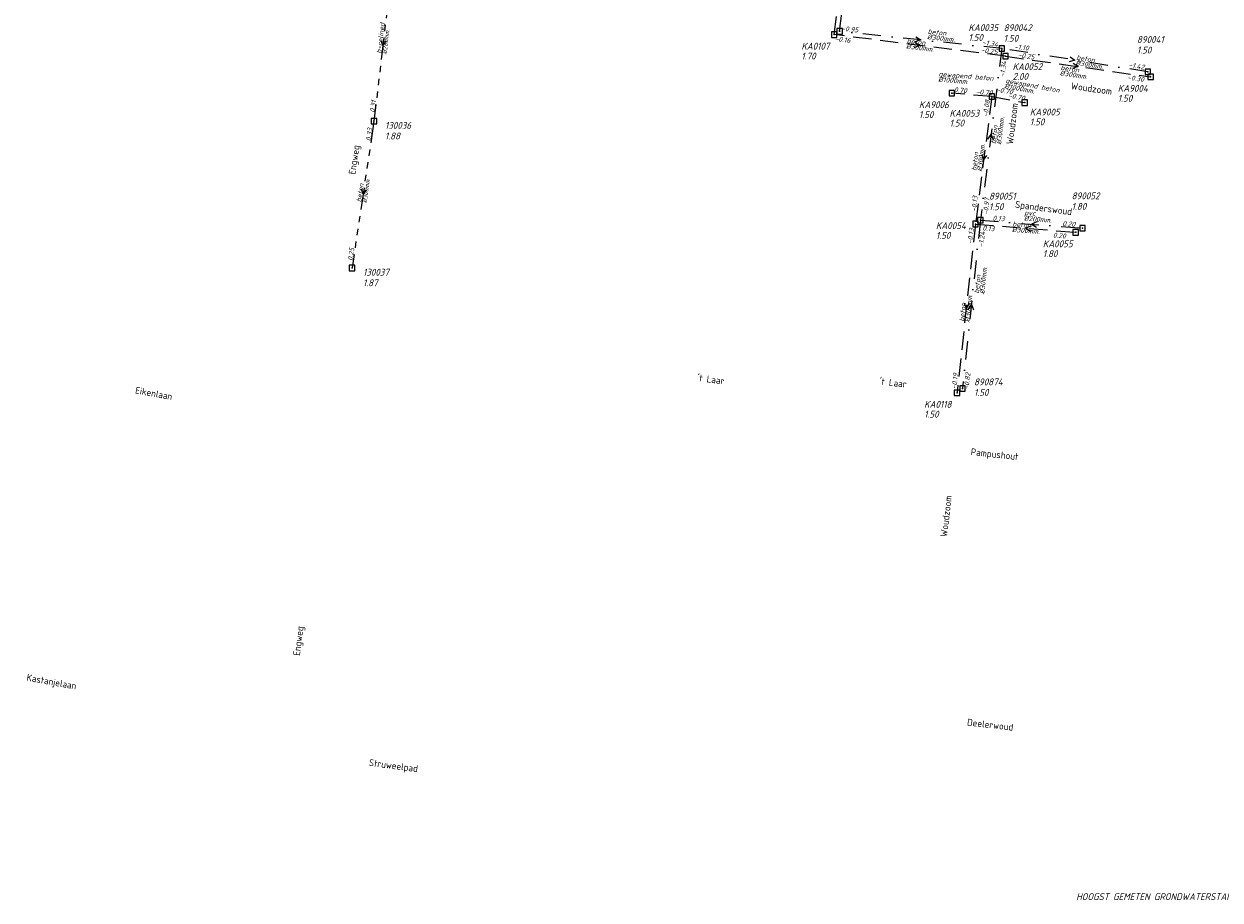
# Model space of a CAD drawing. Header units: metres. Extents: x 152202 to 157341, y 461610 to 468701.
# Tile 183 of 238: x 154620 to 154948, y 466656 to 466896. Entities that reach past the tile are written whole.
import ezdxf
from ezdxf.enums import TextEntityAlignment as Align

# ---------------------------------------------------------------- set-up
doc = ezdxf.new("R2010")
doc.units = ezdxf.units.M
doc.header["$PDMODE"] = 64
doc.header["$PDSIZE"] = 1.5
for name, pattern in [('RI-GWA', [18.45, 6, -1.8, 1.75, -1.8, 1.75, -1.8, 1.75, -1.8]), ('RI-HWA', [7.4, 5, -2.4]), ('RI-VWA', [11, 5, -3, 0, -3])]:
    doc.linetypes.add(name, pattern=pattern)
doc.layers.get('0').update_dxf_attribs({"linetype": 'CONTINUOUS'})
for name, color, linetype, lineweight in [('B-OI-RI-GWA-MATERIAAL-T18', 10, 'CONTINUOUS', 18), ('B-OI-RI-GWA-PUTDEKSELHOOGTE-T25', 10, 'CONTINUOUS', 25), ('B-OI-RI-GWA_BOB-T18', 10, 'CONTINUOUS', 18), ('B-OI-RI-GWA_DIAMETER-T18', 10, 'CONTINUOUS', 18), ('B-OI-RI-GWA_PUTNUMMER-T18', 10, 'CONTINUOUS', 18), ('B-OI-RI-GWA_RIOOLPUT-S', 10, 'CONTINUOUS', 25), ('B-OI-RI-GWA_TRANSPORTLEIDING-G', 10, 'RI-GWA', 18), ('B-OI-RI-HWA-BOB-T18', 150, 'CONTINUOUS', 18), ('B-OI-RI-HWA-MATERIAAL-T18', 150, 'CONTINUOUS', 18), ('B-OI-RI-HWA-PUTDEKSELHOOGTE-T25', 150, 'CONTINUOUS', 25), ('B-OI-RI-HWA-PUTNUMMER-T25', 150, 'CONTINUOUS', 25), ('B-OI-RI-HWA_DIAMETER-T18', 150, 'CONTINUOUS', 18), ('B-OI-RI-HWA_RIOOLPUT-S', 150, 'CONTINUOUS', 25), ('B-OI-RI-HWA_TRANSPORTLEIDING-G', 150, 'RI-HWA', 18), ('B-OI-RI-STROOMRICHTING-S', 252, 'CONTINUOUS', 25), ('B-OI-RI-VWA-BOB-T18', 34, 'CONTINUOUS', 18), ('B-OI-RI-VWA-DIAMETER-T18', 34, 'CONTINUOUS', 18), ('B-OI-RI-VWA-MATERIAAL-T18', 34, 'CONTINUOUS', 18), ('B-OI-RI-VWA_PUTDEKSELHOOGTE-T25', 34, 'CONTINUOUS', 25), ('B-OI-RI-VWA_PUTNUMMER-T25', 34, 'CONTINUOUS', 25), ('B-OI-RI-VWA_RIOOLPUT-S', 34, 'CONTINUOUS', 25), ('B-OI-RI-VWA_TRANSPORTLEIDING-G', 34, 'RI-VWA', 18), ('B-RO-OG-TOPOGRAFIE-T18', 2, 'CONTINUOUS', 18), ('N-OI-WH-T25', 2, 'CONTINUOUS', 25)]:
    doc.layers.add(name, color=color, linetype=linetype, lineweight=lineweight)
doc.styles.add('NLCS-ISO-M200-T18', font='NLCS-ISO.ttf', dxfattribs={"height": 360})
doc.styles.add('NLCS-ISO-M500-T18_CURSIEF', font='NLCS-ISO.ttf', dxfattribs={"oblique": 15, "height": 0.9})
doc.styles.add('NLCS-ISO-M750-T18_CURSIEF', font='NLCS-ISO.ttf', dxfattribs={"oblique": 15, "height": 1.35})
doc.styles.add('NLCS-ISO-M750-T25_CURSIEF', font='NLCS-ISO.ttf', dxfattribs={"oblique": 15, "height": 1.875})

# ---------------------------------------------------------------- blocks, each defined once
blk = doc.blocks.new('ACMAP_ANN_TEMPLATE_hwa-diam')
at = {"style": 'NLCS-ISO-M750-T18_CURSIEF', "oblique": 15}
blk.add_attdef('hwa-diam', (-3.7, -1.3), '', height=1.35, dxfattribs=at)
blk = doc.blocks.new('ACMAP_ANN_TEMPLATE_hwa-materiaal')
at = {"style": 'NLCS-ISO-M750-T18_CURSIEF', "oblique": 15}
blk.add_attdef('hwa-mat', (-3.7, 0.2), '', height=1.35, dxfattribs=at)
blk = doc.blocks.new('ACMAP_ANN_TEMPLATE_hwa-nap-l')
at = {"style": 'NLCS-ISO-M750-T18_CURSIEF', "oblique": 15}
blk.add_attdef('hwa-nap-l', (3.3, 0.2), '', height=1.35, dxfattribs=at)
blk = doc.blocks.new('ACMAP_ANN_TEMPLATE_hwa-nap-r')
at = {"style": 'NLCS-ISO-M750-T18_CURSIEF', "oblique": 15}
blk.add_attdef('hwa-nap-r', (-5.6, 0.2), '', height=1.35, dxfattribs=at)
blk = doc.blocks.new('ACMAP_ANN_TEMPLATE_vwa-diam')
at = {"style": 'NLCS-ISO-M750-T18_CURSIEF', "oblique": 15}
blk.add_attdef('vwa-diam', (0.3, -1.3), '', height=1.35, dxfattribs=at)
blk = doc.blocks.new('ACMAP_ANN_TEMPLATE_vwa-materiaal')
at = {"style": 'NLCS-ISO-M750-T18_CURSIEF', "oblique": 15}
blk.add_attdef('vwa-mat', (0.3, 0.2), '', height=1.35, dxfattribs=at)
blk = doc.blocks.new('ACMAP_ANN_TEMPLATE_vwa-nap-l')
at = {"style": 'NLCS-ISO-M750-T18_CURSIEF', "oblique": 15}
blk.add_attdef('vwa-nap-l', (3.3, 0.2), '', height=1.35, dxfattribs=at)
blk = doc.blocks.new('ACMAP_ANN_TEMPLATE_vwa-nap-r')
at = {"style": 'NLCS-ISO-M750-T18_CURSIEF', "oblique": 15}
blk.add_attdef('vwa-nap-r', (-5.6, 0.2), '', height=1.35, dxfattribs=at)
blk = doc.blocks.new('ACMAP_ANN_TEMPLATE_gwa-diam')
at = {"style": 'NLCS-ISO-M500-T18_CURSIEF', "oblique": 15}
blk.add_attdef('gwa-diam', (-2.2, -1.3), '', height=1.2, dxfattribs=at)
blk = doc.blocks.new('ACMAP_ANN_TEMPLATE_gwa-materiaal')
at = {"style": 'NLCS-ISO-M750-T18_CURSIEF', "oblique": 15}
blk.add_attdef('gwa-mat', (-2.2, 0.2), '', height=1.35, dxfattribs=at)
blk = doc.blocks.new('ACMAP_ANN_TEMPLATE_gwa-nap-l')
at = {"style": 'NLCS-ISO-M750-T18_CURSIEF', "oblique": 15}
blk.add_attdef('gwa-nap-l', (2.3, 0.2), '', height=1.35, dxfattribs=at)
blk = doc.blocks.new('ACMAP_ANN_TEMPLATE_gwa-nap-r')
at = {"style": 'NLCS-ISO-M750-T18_CURSIEF', "oblique": 15}
blk.add_attdef('gwa-nap-r', (-5.6, 0.2), '', height=1.35, dxfattribs=at)
blk = doc.blocks.new('ACMAP_ANN_TEMPLATE_hwa-puth')
at = {"color": 0, "linetype": 'ByBlock', "style": 'NLCS-ISO-M750-T25_CURSIEF', "oblique": 15}
blk.add_attdef('hwa-puth', (-9, -6.8), '', height=1.88, dxfattribs=at)
blk = doc.blocks.new('ACMAP_ANN_TEMPLATE_hwa-putnr')
at = {"color": 0, "linetype": 'ByBlock', "style": 'NLCS-ISO-M750-T25_CURSIEF', "oblique": 15}
blk.add_attdef('hwa-putnr', (-9, -4.1), '', height=1.88, dxfattribs=at)
blk = doc.blocks.new('ACMAP_ANN_TEMPLATE_gwa-puth')
at = {"style": 'NLCS-ISO-M750-T25_CURSIEF', "oblique": 15}
blk.add_attdef('gwa-puth', (3, -5), '', height=1.88, dxfattribs=at)
blk = doc.blocks.new('ACMAP_ANN_TEMPLATE_gwa-putnr')
at = {"style": 'NLCS-ISO-M750-T25_CURSIEF', "oblique": 15}
blk.add_attdef('gwa-putnr', (3, -2.1), '', height=1.88, dxfattribs=at)
blk = doc.blocks.new('ACMAP_ANN_TEMPLATE_vwa-puth')
at = {"style": 'NLCS-ISO-M750-T25_CURSIEF', "oblique": 15}
blk.add_attdef('vwa-puth', (-3, 5), '', height=1.88, dxfattribs=at)
blk = doc.blocks.new('ACMAP_ANN_TEMPLATE_vwa-putnr')
at = {"style": 'NLCS-ISO-M750-T25_CURSIEF', "oblique": 15}
blk.add_attdef('vaw-putnr', (-3, 7.9), '', height=1.88, dxfattribs=at)

msp = doc.modelspace()

# ---------------------------------------------------------------- linework, layer by layer
at = {"layer": 'B-OI-RI-GWA_RIOOLPUT-S', "transparency": 33554623}
for p in [(154716.17, 466868.9), (154710.16, 466828.71)]:
    msp.add_point(p, dxfattribs=at)
at = {"layer": 'B-OI-RI-GWA_TRANSPORTLEIDING-G', "transparency": 33554623}
for p, q in [((154721.01, 466910.11), (154716.17, 466868.9)), ((154716.17, 466868.9), (154710.16, 466828.71))]:
    msp.add_line(p, q, dxfattribs=at)
at = {"layer": 'B-OI-RI-HWA_RIOOLPUT-S', "transparency": 33554623}
for p in [(154842.19, 466892.59), (154889.08, 466886.68), (154928.82, 466881.03), (154874.37, 466876.56), (154885.34, 466875.64), (154894.33, 466873.98), (154880.85, 466840.73), (154908.3, 466838.48), (154875.81, 466794.54)]:
    msp.add_point(p, dxfattribs=at)
at = {"layer": 'B-OI-RI-HWA_TRANSPORTLEIDING-G', "transparency": 33554623}
for p, q in [((154842.19, 466892.59), (154849.87, 466951.12)), ((154889.08, 466886.68), (154842.19, 466892.59)), ((154889.08, 466886.68), (154928.82, 466881.03)), ((154885.34, 466875.64), (154874.37, 466876.56)), ((154885.34, 466875.64), (154880.85, 466840.73)), ((154885.34, 466875.64), (154894.33, 466873.98)), ((154880.85, 466840.73), (154875.81, 466794.54)), ((154880.85, 466840.73), (154908.3, 466838.48))]:
    msp.add_line(p, q, dxfattribs=at)
at = {"layer": 'B-OI-RI-STROOMRICHTING-S', "transparency": 33554623}
for points in [[(154718.04, 466891.02), (154718.59, 466889.51), (154719.47, 466890.85)], [(154864.3, 466890.53), (154865.64, 466889.64), (154864.12, 466889.1)], [(154864.52, 466892.02), (154865.88, 466891.15), (154864.37, 466890.59)], [(154906.77, 466886.55), (154908.08, 466885.61), (154906.54, 466885.13)], [(154907.63, 466884.77), (154908.95, 466883.85), (154907.42, 466883.34)], [(154884.26, 466863.95), (154885.15, 466865.29), (154885.69, 466863.77)], [(154882.56, 466859.71), (154883.1, 466858.18), (154883.99, 466859.52)], [(154712.67, 466850.34), (154713.17, 466848.81), (154714.09, 466850.12)], [(154897.68, 466841.31), (154896.19, 466840.7), (154897.57, 466839.87)], [(154896.07, 466840.2), (154894.58, 466839.6), (154895.95, 466838.77)], [(154877.77, 466819.14), (154878.33, 466817.64), (154879.2, 466818.99)], [(154878.88, 466817.38), (154879.74, 466818.74), (154880.31, 466817.23)]]:
    msp.add_lwpolyline(points, dxfattribs=at)
at = {"layer": 'B-OI-RI-VWA_RIOOLPUT-S', "transparency": 33554623}
for p in [(154843.66, 466893.5), (154888.1, 466888.8), (154928.05, 466882.42), (154882.2, 466841.78), (154910.18, 466839.62), (154877.29, 466795.7)]:
    msp.add_point(p, dxfattribs=at)
at = {"layer": 'B-OI-RI-VWA_TRANSPORTLEIDING-G', "transparency": 33554623}
for p, q in [((154843.66, 466893.5), (154851.14, 466951.48)), ((154888.1, 466888.8), (154843.66, 466893.5)), ((154888.1, 466888.8), (154882.2, 466841.78)), ((154928.05, 466882.42), (154888.1, 466888.8)), ((154882.2, 466841.78), (154877.29, 466795.7)), ((154882.2, 466841.78), (154910.18, 466839.62))]:
    msp.add_line(p, q, dxfattribs=at)

# ---------------------------------------------------------------- block references
at = {"layer": 'B-OI-RI-GWA-MATERIAAL-T18', "transparency": 33554623}
ref = msp.add_blockref('ACMAP_ANN_TEMPLATE_gwa-materiaal', (154718.59, 466889.505), dxfattribs=dict(at, rotation=83.30145697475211))
ref.add_attrib('gwa-mat', 'b+relined', (154718.135, 466887.343), dxfattribs={"layer": '0', "color": 0, "linetype": 'ByBlock', "height": 1.35, "rotation": 83.30146, "style": 'NLCS-ISO-M750-T18_CURSIEF', "oblique": 15})
ref = msp.add_blockref('ACMAP_ANN_TEMPLATE_gwa-materiaal', (154713.165, 466848.805), dxfattribs=dict(at, rotation=81.4950297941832))
ref.add_attrib('gwa-mat', 'beton', (154712.642, 466846.659), dxfattribs={"layer": '0', "color": 0, "linetype": 'ByBlock', "height": 1.35, "rotation": 81.49503, "style": 'NLCS-ISO-M750-T18_CURSIEF', "oblique": 15})
at = {"layer": 'B-OI-RI-GWA-PUTDEKSELHOOGTE-T25', "transparency": 33554623}
ref = msp.add_blockref('ACMAP_ANN_TEMPLATE_gwa-puth', (154716.17, 466868.9), dxfattribs=at)
ref.add_attrib('gwa-puth', '1.88', (154719.17, 466863.9), dxfattribs={"layer": '0', "color": 0, "linetype": 'ByBlock', "height": 1.875, "style": 'NLCS-ISO-M750-T25_CURSIEF', "oblique": 15})
ref = msp.add_blockref('ACMAP_ANN_TEMPLATE_gwa-puth', (154710.16, 466828.71), dxfattribs=at)
ref.add_attrib('gwa-puth', '1.87', (154713.16, 466823.71), dxfattribs={"layer": '0', "color": 0, "linetype": 'ByBlock', "height": 1.875, "style": 'NLCS-ISO-M750-T25_CURSIEF', "oblique": 15})
at = {"layer": 'B-OI-RI-GWA_BOB-T18', "transparency": 33554623}
ref = msp.add_blockref('ACMAP_ANN_TEMPLATE_gwa-nap-l', (154716.17, 466868.9), dxfattribs=dict(at, rotation=81.4950297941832))
ref.add_attrib('gwa-nap-l', '0.31', (154716.312, 466871.204), dxfattribs={"layer": '0', "color": 0, "linetype": 'ByBlock', "height": 1.35, "rotation": 81.49503, "style": 'NLCS-ISO-M750-T18_CURSIEF', "oblique": 15})
ref = msp.add_blockref('ACMAP_ANN_TEMPLATE_gwa-nap-r', (154716.17, 466868.9), dxfattribs=dict(at, rotation=83.30145697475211))
ref.add_attrib('gwa-nap-r', '0.33', (154715.318, 466863.362), dxfattribs={"layer": '0', "color": 0, "linetype": 'ByBlock', "height": 1.35, "rotation": 83.30146, "style": 'NLCS-ISO-M750-T18_CURSIEF', "oblique": 15})
ref = msp.add_blockref('ACMAP_ANN_TEMPLATE_gwa-nap-r', (154711.325, 466836.106), dxfattribs=dict(at, rotation=81.4950297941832))
ref.add_attrib('gwa-nap-r', '0.25', (154710.299, 466830.597), dxfattribs={"layer": '0', "color": 0, "linetype": 'ByBlock', "height": 1.35, "rotation": 81.49503, "style": 'NLCS-ISO-M750-T18_CURSIEF', "oblique": 15})
at = {"layer": 'B-OI-RI-GWA_DIAMETER-T18', "transparency": 33554623}
ref = msp.add_blockref('ACMAP_ANN_TEMPLATE_gwa-diam', (154718.59, 466889.505), dxfattribs=dict(at, rotation=83.30145697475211))
ref.add_attrib('gwa-diam', '%%c280mm.', (154719.625, 466887.168), dxfattribs={"layer": '0', "color": 0, "linetype": 'ByBlock', "height": 1.2, "rotation": 83.30146, "style": 'NLCS-ISO-M500-T18_CURSIEF', "oblique": 15})
ref = msp.add_blockref('ACMAP_ANN_TEMPLATE_gwa-diam', (154713.165, 466848.805), dxfattribs=dict(at, rotation=81.4950297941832))
ref.add_attrib('gwa-diam', '%%c300mm.', (154714.125, 466846.437), dxfattribs={"layer": '0', "color": 0, "linetype": 'ByBlock', "height": 1.2, "rotation": 81.49503, "style": 'NLCS-ISO-M500-T18_CURSIEF', "oblique": 15})
at = {"layer": 'B-OI-RI-GWA_PUTNUMMER-T18', "transparency": 33554623}
ref = msp.add_blockref('ACMAP_ANN_TEMPLATE_gwa-putnr', (154716.17, 466868.9), dxfattribs=at)
ref.add_attrib('gwa-putnr', '130036', (154719.17, 466866.8), dxfattribs={"layer": '0', "color": 0, "linetype": 'ByBlock', "height": 1.875, "style": 'NLCS-ISO-M750-T25_CURSIEF', "oblique": 15})
ref = msp.add_blockref('ACMAP_ANN_TEMPLATE_gwa-putnr', (154710.16, 466828.71), dxfattribs=at)
ref.add_attrib('gwa-putnr', '130037', (154713.16, 466826.61), dxfattribs={"layer": '0', "color": 0, "linetype": 'ByBlock', "height": 1.875, "style": 'NLCS-ISO-M750-T25_CURSIEF', "oblique": 15})
at = {"layer": 'B-OI-RI-HWA-BOB-T18', "transparency": 33554623}
ref = msp.add_blockref('ACMAP_ANN_TEMPLATE_hwa-nap-r', (154847.807, 466889.974), dxfattribs=dict(at, rotation=352.816339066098))
ref.add_attrib('hwa-nap-r', '-0.16', (154842.276, 466890.873), dxfattribs={"layer": '0', "color": 0, "linetype": 'ByBlock', "height": 1.35, "rotation": 352.81634, "style": 'NLCS-ISO-M750-T18_CURSIEF', "oblique": 15})
ref = msp.add_blockref('ACMAP_ANN_TEMPLATE_hwa-nap-l', (154878.969, 466887.975), dxfattribs=dict(at, rotation=352.816339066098))
ref.add_attrib('hwa-nap-l', '-0.25', (154882.268, 466887.761), dxfattribs={"layer": '0', "color": 0, "linetype": 'ByBlock', "height": 1.35, "rotation": 352.81634, "style": 'NLCS-ISO-M750-T18_CURSIEF', "oblique": 15})
ref = msp.add_blockref('ACMAP_ANN_TEMPLATE_hwa-nap-l', (154889.08, 466886.68), dxfattribs=dict(at, rotation=351.90825228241))
ref.add_attrib('hwa-nap-l', '-0.25', (154892.375, 466886.414), dxfattribs={"layer": '0', "color": 0, "linetype": 'ByBlock', "height": 1.35, "rotation": 351.90825, "style": 'NLCS-ISO-M750-T18_CURSIEF', "oblique": 15})
ref = msp.add_blockref('ACMAP_ANN_TEMPLATE_hwa-nap-r', (154927.88, 466879.274), dxfattribs=dict(at, rotation=351.90825228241))
ref.add_attrib('hwa-nap-r', '-0.30', (154922.364, 466880.26), dxfattribs={"layer": '0', "color": 0, "linetype": 'ByBlock', "height": 1.35, "rotation": 351.90825, "style": 'NLCS-ISO-M750-T18_CURSIEF', "oblique": 15})
ref = msp.add_blockref('ACMAP_ANN_TEMPLATE_hwa-nap-r', (154879.463, 466876.29), dxfattribs=dict(at, rotation=355.2061025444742))
ref.add_attrib('hwa-nap-r', '-0.70', (154873.9, 466876.957), dxfattribs={"layer": '0', "color": 0, "linetype": 'ByBlock', "height": 1.35, "rotation": 355.2061, "style": 'NLCS-ISO-M750-T18_CURSIEF', "oblique": 15})
ref = msp.add_blockref('ACMAP_ANN_TEMPLATE_hwa-nap-l', (154877.607, 466876.424), dxfattribs=dict(at, rotation=355.2061025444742))
ref.add_attrib('hwa-nap-l', '-0.70', (154880.912, 466876.347), dxfattribs={"layer": '0', "color": 0, "linetype": 'ByBlock', "height": 1.35, "rotation": 355.2061, "style": 'NLCS-ISO-M750-T18_CURSIEF', "oblique": 15})
ref = msp.add_blockref('ACMAP_ANN_TEMPLATE_hwa-nap-r', (154891.923, 466875.783), dxfattribs=dict(at, rotation=349.5381945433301))
ref.add_attrib('hwa-nap-r', '-0.70', (154886.452, 466876.997), dxfattribs={"layer": '0', "color": 0, "linetype": 'ByBlock', "height": 1.35, "rotation": 349.53819, "style": 'NLCS-ISO-M750-T18_CURSIEF', "oblique": 15})
ref = msp.add_blockref('ACMAP_ANN_TEMPLATE_hwa-nap-l', (154883.997, 466866.681), dxfattribs=dict(at, rotation=82.67105619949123))
ref.add_attrib('hwa-nap-l', '-0.08', (154884.22, 466869.979), dxfattribs={"layer": '0', "color": 0, "linetype": 'ByBlock', "height": 1.35, "rotation": 82.67106, "style": 'NLCS-ISO-M750-T18_CURSIEF', "oblique": 15})
ref = msp.add_blockref('ACMAP_ANN_TEMPLATE_hwa-nap-l', (154886.453, 466875.73), dxfattribs=dict(at, rotation=349.5381945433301))
ref.add_attrib('hwa-nap-l', '-0.70', (154889.735, 466875.328), dxfattribs={"layer": '0', "color": 0, "linetype": 'ByBlock', "height": 1.35, "rotation": 349.53819, "style": 'NLCS-ISO-M750-T18_CURSIEF', "oblique": 15})
ref = msp.add_blockref('ACMAP_ANN_TEMPLATE_hwa-nap-l', (154880.85, 466840.73), dxfattribs=dict(at, rotation=83.77283364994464))
ref.add_attrib('hwa-nap-l', '-0.13', (154881.009, 466844.032), dxfattribs={"layer": '0', "color": 0, "linetype": 'ByBlock', "height": 1.35, "rotation": 83.77283, "style": 'NLCS-ISO-M750-T18_CURSIEF', "oblique": 15})
ref = msp.add_blockref('ACMAP_ANN_TEMPLATE_hwa-nap-r', (154880.85, 466840.73), dxfattribs=dict(at, rotation=82.67105619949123))
ref.add_attrib('hwa-nap-r', '-0.13', (154879.937, 466835.201), dxfattribs={"layer": '0', "color": 0, "linetype": 'ByBlock', "height": 1.35, "rotation": 82.67106, "style": 'NLCS-ISO-M750-T18_CURSIEF', "oblique": 15})
ref = msp.add_blockref('ACMAP_ANN_TEMPLATE_hwa-nap-l', (154879.427, 466839.072), dxfattribs=dict(at, rotation=355.3141001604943))
ref.add_attrib('hwa-nap-l', '0.13', (154882.732, 466839.001), dxfattribs={"layer": '0', "color": 0, "linetype": 'ByBlock', "height": 1.35, "rotation": 355.3141, "style": 'NLCS-ISO-M750-T18_CURSIEF', "oblique": 15})
ref = msp.add_blockref('ACMAP_ANN_TEMPLATE_hwa-nap-r', (154907.589, 466836.407), dxfattribs=dict(at, rotation=355.3141001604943))
ref.add_attrib('hwa-nap-r', '0.20', (154902.024, 466837.064), dxfattribs={"layer": '0', "color": 0, "linetype": 'ByBlock', "height": 1.35, "rotation": 355.3141, "style": 'NLCS-ISO-M750-T18_CURSIEF', "oblique": 15})
ref = msp.add_blockref('ACMAP_ANN_TEMPLATE_hwa-nap-r', (154876.452, 466801.026), dxfattribs=dict(at, rotation=83.77283364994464))
ref.add_attrib('hwa-nap-r', '-0.19', (154875.645, 466795.481), dxfattribs={"layer": '0', "color": 0, "linetype": 'ByBlock', "height": 1.35, "rotation": 83.77283, "style": 'NLCS-ISO-M750-T18_CURSIEF', "oblique": 15})
at = {"layer": 'B-OI-RI-HWA-MATERIAAL-T18', "transparency": 33554623}
ref = msp.add_blockref('ACMAP_ANN_TEMPLATE_hwa-materiaal', (154865.635, 466889.635), dxfattribs=dict(at, rotation=352.816339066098))
ref.add_attrib('hwa-mat', 'beton', (154861.989, 466890.296), dxfattribs={"layer": '0', "color": 0, "linetype": 'ByBlock', "height": 1.35, "rotation": 352.81634, "style": 'NLCS-ISO-M750-T18_CURSIEF', "oblique": 15})
ref = msp.add_blockref('ACMAP_ANN_TEMPLATE_hwa-materiaal', (154907.707, 466882.22), dxfattribs=dict(at, rotation=351.90825228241))
ref.add_attrib('hwa-mat', 'beton', (154904.072, 466882.939), dxfattribs={"layer": '0', "color": 0, "linetype": 'ByBlock', "height": 1.35, "rotation": 351.90825, "style": 'NLCS-ISO-M750-T18_CURSIEF', "oblique": 15})
ref = msp.add_blockref('ACMAP_ANN_TEMPLATE_hwa-materiaal', (154874.388, 466880.699), dxfattribs=dict(at, rotation=355.2061025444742))
ref.add_attrib('hwa-mat', 'gewapend beton', (154870.717, 466881.208), dxfattribs={"layer": '0', "color": 0, "linetype": 'ByBlock', "height": 1.35, "rotation": 355.2061, "style": 'NLCS-ISO-M750-T18_CURSIEF', "oblique": 15})
ref = msp.add_blockref('ACMAP_ANN_TEMPLATE_hwa-materiaal', (154892.569, 466878.547), dxfattribs=dict(at, rotation=349.5381945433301))
ref.add_attrib('hwa-mat', 'gewapend beton', (154888.967, 466879.416), dxfattribs={"layer": '0', "color": 0, "linetype": 'ByBlock', "height": 1.35, "rotation": 349.53819, "style": 'NLCS-ISO-M750-T18_CURSIEF', "oblique": 15})
ref = msp.add_blockref('ACMAP_ANN_TEMPLATE_hwa-materiaal', (154881.724, 466858.888), dxfattribs=dict(at, rotation=82.67105619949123))
ref.add_attrib('hwa-mat', 'beton', (154881.054, 466855.244), dxfattribs={"layer": '0', "color": 0, "linetype": 'ByBlock', "height": 1.35, "rotation": 82.67106, "style": 'NLCS-ISO-M750-T18_CURSIEF', "oblique": 15})
ref = msp.add_blockref('ACMAP_ANN_TEMPLATE_hwa-materiaal', (154894.575, 466839.605), dxfattribs=dict(at, rotation=355.3141001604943))
ref.add_attrib('hwa-mat', 'beton', (154890.904, 466840.107), dxfattribs={"layer": '0', "color": 0, "linetype": 'ByBlock', "height": 1.35, "rotation": 355.3141, "style": 'NLCS-ISO-M750-T18_CURSIEF', "oblique": 15})
ref = msp.add_blockref('ACMAP_ANN_TEMPLATE_hwa-materiaal', (154878.33, 466817.635), dxfattribs=dict(at, rotation=83.77283364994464))
ref.add_attrib('hwa-mat', 'beton', (154877.73, 466813.979), dxfattribs={"layer": '0', "color": 0, "linetype": 'ByBlock', "height": 1.35, "rotation": 83.77283, "style": 'NLCS-ISO-M750-T18_CURSIEF', "oblique": 15})
at = {"layer": 'B-OI-RI-HWA-PUTDEKSELHOOGTE-T25', "transparency": 33554623}
for p, values in [((154887.94, 466897.67), {'hwa-puth': '1.50'}), ((154842.19, 466892.59), {'hwa-puth': '1.70'}), ((154900.027, 466886.994), {'hwa-puth': '2.00'}), ((154928.82, 466881.03), {'hwa-puth': '1.50'}), ((154874.37, 466876.56), {'hwa-puth': '1.50'}), ((154882.764, 466874.222), {'hwa-puth': '1.50'}), ((154904.74, 466874.558), {'hwa-puth': '1.50'}), ((154879.021, 466843.471), {'hwa-puth': '1.50'}), ((154908.3, 466838.48), {'hwa-puth': '1.80'}), ((154875.81, 466794.54), {'hwa-puth': '1.50'})]:
    msp.add_blockref('ACMAP_ANN_TEMPLATE_hwa-puth', p, dxfattribs=at).add_auto_attribs(values)
at = {"layer": 'B-OI-RI-HWA-PUTNUMMER-T25', "transparency": 33554623}
for p, values in [((154887.94, 466897.67), {'hwa-putnr': 'KA0035'}), ((154842.19, 466892.59), {'hwa-putnr': 'KA0107'}), ((154900.027, 466886.994), {'hwa-putnr': 'KA0052'}), ((154928.82, 466881.03), {'hwa-putnr': 'KA9004'}), ((154874.37, 466876.56), {'hwa-putnr': 'KA9006'}), ((154882.764, 466874.222), {'hwa-putnr': 'KA0053'}), ((154904.74, 466874.558), {'hwa-putnr': 'KA9005'}), ((154879.021, 466843.471), {'hwa-putnr': 'KA0054'}), ((154908.3, 466838.48), {'hwa-putnr': 'KA0055'}), ((154875.81, 466794.54), {'hwa-putnr': 'KA0118'})]:
    msp.add_blockref('ACMAP_ANN_TEMPLATE_hwa-putnr', p, dxfattribs=at).add_auto_attribs(values)
at = {"layer": 'B-OI-RI-HWA_DIAMETER-T18', "transparency": 33554623}
ref = msp.add_blockref('ACMAP_ANN_TEMPLATE_hwa-diam', (154865.635, 466889.635), dxfattribs=dict(at, rotation=352.816339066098))
ref.add_attrib('hwa-diam', '%%c300mm.', (154861.801, 466888.808), dxfattribs={"layer": '0', "color": 0, "linetype": 'ByBlock', "height": 1.35, "rotation": 352.81634, "style": 'NLCS-ISO-M750-T18_CURSIEF', "oblique": 15})
ref = msp.add_blockref('ACMAP_ANN_TEMPLATE_hwa-diam', (154874.388, 466880.699), dxfattribs=dict(at, rotation=355.2061025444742))
ref.add_attrib('hwa-diam', '%%c1000mm.', (154870.592, 466879.713), dxfattribs={"layer": '0', "color": 0, "linetype": 'ByBlock', "height": 1.35, "rotation": 355.2061, "style": 'NLCS-ISO-M750-T18_CURSIEF', "oblique": 15})
ref = msp.add_blockref('ACMAP_ANN_TEMPLATE_hwa-diam', (154907.707, 466882.22), dxfattribs=dict(at, rotation=351.90825228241))
ref.add_attrib('hwa-diam', '%%c300mm.', (154903.861, 466881.454), dxfattribs={"layer": '0', "color": 0, "linetype": 'ByBlock', "height": 1.35, "rotation": 351.90825, "style": 'NLCS-ISO-M750-T18_CURSIEF', "oblique": 15})
ref = msp.add_blockref('ACMAP_ANN_TEMPLATE_hwa-diam', (154892.569, 466878.547), dxfattribs=dict(at, rotation=349.5381945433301))
ref.add_attrib('hwa-diam', '%%c1000mm.', (154888.694, 466877.941), dxfattribs={"layer": '0', "color": 0, "linetype": 'ByBlock', "height": 1.35, "rotation": 349.53819, "style": 'NLCS-ISO-M750-T18_CURSIEF', "oblique": 15})
ref = msp.add_blockref('ACMAP_ANN_TEMPLATE_hwa-diam', (154881.724, 466858.888), dxfattribs=dict(at, rotation=82.67105619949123))
ref.add_attrib('hwa-diam', '%%c300mm.', (154882.541, 466855.053), dxfattribs={"layer": '0', "color": 0, "linetype": 'ByBlock', "height": 1.35, "rotation": 82.67106, "style": 'NLCS-ISO-M750-T18_CURSIEF', "oblique": 15})
ref = msp.add_blockref('ACMAP_ANN_TEMPLATE_hwa-diam', (154894.575, 466839.605), dxfattribs=dict(at, rotation=355.3141001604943))
ref.add_attrib('hwa-diam', '%%c300mm.', (154890.781, 466838.612), dxfattribs={"layer": '0', "color": 0, "linetype": 'ByBlock', "height": 1.35, "rotation": 355.3141, "style": 'NLCS-ISO-M750-T18_CURSIEF', "oblique": 15})
ref = msp.add_blockref('ACMAP_ANN_TEMPLATE_hwa-diam', (154878.33, 466817.635), dxfattribs=dict(at, rotation=83.77283364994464))
ref.add_attrib('hwa-diam', '%%c300mm.', (154879.221, 466813.816), dxfattribs={"layer": '0', "color": 0, "linetype": 'ByBlock', "height": 1.35, "rotation": 83.77283, "style": 'NLCS-ISO-M750-T18_CURSIEF', "oblique": 15})
at = {"layer": 'B-OI-RI-VWA-BOB-T18', "transparency": 33554623}
ref = msp.add_blockref('ACMAP_ANN_TEMPLATE_vwa-nap-r', (154849.611, 466892.882), dxfattribs=dict(at, rotation=353.9628078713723))
ref.add_attrib('vwa-nap-r', '-0.95', (154844.063, 466893.67), dxfattribs={"layer": '0', "color": 0, "linetype": 'ByBlock', "height": 1.35, "rotation": 353.96281, "style": 'NLCS-ISO-M750-T18_CURSIEF', "oblique": 15})
ref = msp.add_blockref('ACMAP_ANN_TEMPLATE_vwa-nap-r', (154888.1, 466888.8), dxfattribs=dict(at, rotation=350.9265045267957))
ref.add_attrib('vwa-nap-r', '-1.34', (154882.602, 466889.881), dxfattribs={"layer": '0', "color": 0, "linetype": 'ByBlock', "height": 1.35, "rotation": 350.9265, "style": 'NLCS-ISO-M750-T18_CURSIEF', "oblique": 15})
ref = msp.add_blockref('ACMAP_ANN_TEMPLATE_vwa-nap-l', (154888.1, 466888.8), dxfattribs=dict(at, rotation=353.9628078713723))
ref.add_attrib('vwa-nap-l', '-1.10', (154891.403, 466888.652), dxfattribs={"layer": '0', "color": 0, "linetype": 'ByBlock', "height": 1.35, "rotation": 353.96281, "style": 'NLCS-ISO-M750-T18_CURSIEF', "oblique": 15})
ref = msp.add_blockref('ACMAP_ANN_TEMPLATE_vwa-nap-l', (154888.614, 466877.56), dxfattribs=dict(at, rotation=82.84798988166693))
ref.add_attrib('vwa-nap-l', '-1.34', (154888.827, 466880.86), dxfattribs={"layer": '0', "color": 0, "linetype": 'ByBlock', "height": 1.35, "rotation": 82.84799, "style": 'NLCS-ISO-M750-T18_CURSIEF', "oblique": 15})
ref = msp.add_blockref('ACMAP_ANN_TEMPLATE_vwa-nap-l', (154919.399, 466884.007), dxfattribs=dict(at, rotation=350.9265045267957))
ref.add_attrib('vwa-nap-l', '-1.42', (154922.69, 466883.684), dxfattribs={"layer": '0', "color": 0, "linetype": 'ByBlock', "height": 1.35, "rotation": 350.9265, "style": 'NLCS-ISO-M750-T18_CURSIEF', "oblique": 15})
ref = msp.add_blockref('ACMAP_ANN_TEMPLATE_vwa-nap-l', (154884.097, 466839.885), dxfattribs=dict(at, rotation=83.91786485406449))
ref.add_attrib('vwa-nap-l', '-0.97', (154884.248, 466843.187), dxfattribs={"layer": '0', "color": 0, "linetype": 'ByBlock', "height": 1.35, "rotation": 83.91786, "style": 'NLCS-ISO-M750-T18_CURSIEF', "oblique": 15})
ref = msp.add_blockref('ACMAP_ANN_TEMPLATE_vwa-nap-l', (154882.2, 466841.78), dxfattribs=dict(at, rotation=355.5856357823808))
ref.add_attrib('vwa-nap-l', '0.13', (154885.506, 466841.725), dxfattribs={"layer": '0', "color": 0, "linetype": 'ByBlock', "height": 1.35, "rotation": 355.58564, "style": 'NLCS-ISO-M750-T18_CURSIEF', "oblique": 15})
ref = msp.add_blockref('ACMAP_ANN_TEMPLATE_vwa-nap-r', (154910.18, 466839.62), dxfattribs=dict(at, rotation=355.5856357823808))
ref.add_attrib('vwa-nap-r', '0.20', (154904.612, 466840.25), dxfattribs={"layer": '0', "color": 0, "linetype": 'ByBlock', "height": 1.35, "rotation": 355.58564, "style": 'NLCS-ISO-M750-T18_CURSIEF', "oblique": 15})
ref = msp.add_blockref('ACMAP_ANN_TEMPLATE_vwa-nap-r', (154883.86, 466839.826), dxfattribs=dict(at, rotation=82.84798988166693))
ref.add_attrib('vwa-nap-r', '-1.24', (154882.964, 466834.294), dxfattribs={"layer": '0', "color": 0, "linetype": 'ByBlock', "height": 1.35, "rotation": 82.84799, "style": 'NLCS-ISO-M750-T18_CURSIEF', "oblique": 15})
ref = msp.add_blockref('ACMAP_ANN_TEMPLATE_vwa-nap-r', (154879.781, 466800.904), dxfattribs=dict(at, rotation=83.91786485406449))
ref.add_attrib('vwa-nap-r', '-0.82', (154878.989, 466795.357), dxfattribs={"layer": '0', "color": 0, "linetype": 'ByBlock', "height": 1.35, "rotation": 83.91786, "style": 'NLCS-ISO-M750-T18_CURSIEF', "oblique": 15})
at = {"layer": 'B-OI-RI-VWA-DIAMETER-T18', "transparency": 33554623}
ref = msp.add_blockref('ACMAP_ANN_TEMPLATE_vwa-diam', (154867.403, 466892.672), dxfattribs=dict(at, rotation=353.9628078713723))
ref.add_attrib('vwa-diam', '%%c300mm.', (154867.565, 466891.347), dxfattribs={"layer": '0', "color": 0, "linetype": 'ByBlock', "height": 1.35, "rotation": 353.96281, "style": 'NLCS-ISO-M750-T18_CURSIEF', "oblique": 15})
ref = msp.add_blockref('ACMAP_ANN_TEMPLATE_vwa-diam', (154908.075, 466885.61), dxfattribs=dict(at, rotation=350.9265045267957))
ref.add_attrib('vwa-diam', '%%c300mm.', (154908.166, 466884.279), dxfattribs={"layer": '0', "color": 0, "linetype": 'ByBlock', "height": 1.35, "rotation": 350.9265, "style": 'NLCS-ISO-M750-T18_CURSIEF', "oblique": 15})
ref = msp.add_blockref('ACMAP_ANN_TEMPLATE_vwa-diam', (154886.525, 466862.276), dxfattribs=dict(at, rotation=82.84798988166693))
ref.add_attrib('vwa-diam', '%%c300mm.', (154887.852, 466862.411), dxfattribs={"layer": '0', "color": 0, "linetype": 'ByBlock', "height": 1.35, "rotation": 82.84799, "style": 'NLCS-ISO-M750-T18_CURSIEF', "oblique": 15})
ref = msp.add_blockref('ACMAP_ANN_TEMPLATE_vwa-diam', (154893.878, 466843.01), dxfattribs=dict(at, rotation=355.5856357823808))
ref.add_attrib('vwa-diam', '%%c200mm.', (154894.077, 466841.691), dxfattribs={"layer": '0', "color": 0, "linetype": 'ByBlock', "height": 1.35, "rotation": 355.58564, "style": 'NLCS-ISO-M750-T18_CURSIEF', "oblique": 15})
ref = msp.add_blockref('ACMAP_ANN_TEMPLATE_vwa-diam', (154881.956, 466821.323), dxfattribs=dict(at, rotation=83.91786485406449))
ref.add_attrib('vwa-diam', '%%c300mm.', (154883.28, 466821.483), dxfattribs={"layer": '0', "color": 0, "linetype": 'ByBlock', "height": 1.35, "rotation": 83.91786, "style": 'NLCS-ISO-M750-T18_CURSIEF', "oblique": 15})
at = {"layer": 'B-OI-RI-VWA-MATERIAAL-T18', "transparency": 33554623}
ref = msp.add_blockref('ACMAP_ANN_TEMPLATE_vwa-materiaal', (154867.403, 466892.672), dxfattribs=dict(at, rotation=353.9628078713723))
ref.add_attrib('vwa-mat', 'beton', (154867.723, 466892.839), dxfattribs={"layer": '0', "color": 0, "linetype": 'ByBlock', "height": 1.35, "rotation": 353.96281, "style": 'NLCS-ISO-M750-T18_CURSIEF', "oblique": 15})
ref = msp.add_blockref('ACMAP_ANN_TEMPLATE_vwa-materiaal', (154908.075, 466885.61), dxfattribs=dict(at, rotation=350.9265045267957))
ref.add_attrib('vwa-mat', 'beton', (154908.403, 466885.76), dxfattribs={"layer": '0', "color": 0, "linetype": 'ByBlock', "height": 1.35, "rotation": 350.9265, "style": 'NLCS-ISO-M750-T18_CURSIEF', "oblique": 15})
ref = msp.add_blockref('ACMAP_ANN_TEMPLATE_vwa-materiaal', (154886.525, 466862.276), dxfattribs=dict(at, rotation=82.84798988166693))
ref.add_attrib('vwa-mat', 'beton', (154886.364, 466862.598), dxfattribs={"layer": '0', "color": 0, "linetype": 'ByBlock', "height": 1.35, "rotation": 82.84799, "style": 'NLCS-ISO-M750-T18_CURSIEF', "oblique": 15})
ref = msp.add_blockref('ACMAP_ANN_TEMPLATE_vwa-materiaal', (154893.878, 466843.01), dxfattribs=dict(at, rotation=355.5856357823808))
ref.add_attrib('vwa-mat', 'pvc', (154894.192, 466843.186), dxfattribs={"layer": '0', "color": 0, "linetype": 'ByBlock', "height": 1.35, "rotation": 355.58564, "style": 'NLCS-ISO-M750-T18_CURSIEF', "oblique": 15})
ref = msp.add_blockref('ACMAP_ANN_TEMPLATE_vwa-materiaal', (154881.956, 466821.323), dxfattribs=dict(at, rotation=83.91786485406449))
ref.add_attrib('vwa-mat', 'beton', (154881.789, 466821.642), dxfattribs={"layer": '0', "color": 0, "linetype": 'ByBlock', "height": 1.35, "rotation": 83.91786, "style": 'NLCS-ISO-M750-T18_CURSIEF', "oblique": 15})
at = {"layer": 'B-OI-RI-VWA_PUTDEKSELHOOGTE-T25', "transparency": 33554623}
ref = msp.add_blockref('ACMAP_ANN_TEMPLATE_vwa-puth', (154891.581, 466885.654), dxfattribs=at)
ref.add_attrib('vwa-puth', '1.50', (154888.581, 466890.654), dxfattribs={"layer": '0', "color": 0, "linetype": 'ByBlock', "height": 1.875, "style": 'NLCS-ISO-M750-T25_CURSIEF', "oblique": 15})
ref = msp.add_blockref('ACMAP_ANN_TEMPLATE_vwa-puth', (154928.05, 466882.42), dxfattribs=at)
ref.add_attrib('vwa-puth', '1.50', (154925.05, 466887.42), dxfattribs={"layer": '0', "color": 0, "linetype": 'ByBlock', "height": 1.875, "style": 'NLCS-ISO-M750-T25_CURSIEF', "oblique": 15})
ref = msp.add_blockref('ACMAP_ANN_TEMPLATE_vwa-puth', (154887.548, 466839.532), dxfattribs=at)
ref.add_attrib('vwa-puth', '1.50', (154884.548, 466844.532), dxfattribs={"layer": '0', "color": 0, "linetype": 'ByBlock', "height": 1.875, "style": 'NLCS-ISO-M750-T25_CURSIEF', "oblique": 15})
ref = msp.add_blockref('ACMAP_ANN_TEMPLATE_vwa-puth', (154910.18, 466839.62), dxfattribs=at)
ref.add_attrib('vwa-puth', '1.80', (154907.18, 466844.62), dxfattribs={"layer": '0', "color": 0, "linetype": 'ByBlock', "height": 1.875, "style": 'NLCS-ISO-M750-T25_CURSIEF', "oblique": 15})
ref = msp.add_blockref('ACMAP_ANN_TEMPLATE_vwa-puth', (154883.457, 466788.689), dxfattribs=at)
ref.add_attrib('vwa-puth', '1.50', (154880.457, 466793.689), dxfattribs={"layer": '0', "color": 0, "linetype": 'ByBlock', "height": 1.875, "style": 'NLCS-ISO-M750-T25_CURSIEF', "oblique": 15})
at = {"layer": 'B-OI-RI-VWA_PUTNUMMER-T25', "transparency": 33554623}
ref = msp.add_blockref('ACMAP_ANN_TEMPLATE_vwa-putnr', (154891.581, 466885.654), dxfattribs=at)
ref.add_attrib('vaw-putnr', '890042', (154888.581, 466893.554), dxfattribs={"layer": '0', "color": 0, "linetype": 'ByBlock', "height": 1.875, "style": 'NLCS-ISO-M750-T25_CURSIEF', "oblique": 15})
ref = msp.add_blockref('ACMAP_ANN_TEMPLATE_vwa-putnr', (154928.05, 466882.42), dxfattribs=at)
ref.add_attrib('vaw-putnr', '890041', (154925.05, 466890.32), dxfattribs={"layer": '0', "color": 0, "linetype": 'ByBlock', "height": 1.875, "style": 'NLCS-ISO-M750-T25_CURSIEF', "oblique": 15})
ref = msp.add_blockref('ACMAP_ANN_TEMPLATE_vwa-putnr', (154887.548, 466839.532), dxfattribs=at)
ref.add_attrib('vaw-putnr', '890051', (154884.548, 466847.432), dxfattribs={"layer": '0', "color": 0, "linetype": 'ByBlock', "height": 1.875, "style": 'NLCS-ISO-M750-T25_CURSIEF', "oblique": 15})
ref = msp.add_blockref('ACMAP_ANN_TEMPLATE_vwa-putnr', (154910.18, 466839.62), dxfattribs=at)
ref.add_attrib('vaw-putnr', '890052', (154907.18, 466847.52), dxfattribs={"layer": '0', "color": 0, "linetype": 'ByBlock', "height": 1.875, "style": 'NLCS-ISO-M750-T25_CURSIEF', "oblique": 15})
ref = msp.add_blockref('ACMAP_ANN_TEMPLATE_vwa-putnr', (154883.457, 466788.689), dxfattribs=at)
ref.add_attrib('vaw-putnr', '890874', (154880.457, 466796.589), dxfattribs={"layer": '0', "color": 0, "linetype": 'ByBlock', "height": 1.875, "style": 'NLCS-ISO-M750-T25_CURSIEF', "oblique": 15})

# ---------------------------------------------------------------- texts
at = {"layer": 'B-RO-OG-TOPOGRAFIE-T18', "style": 'NLCS-ISO-M200-T18'}
for s, rotation, p in [('Woudzoom', 351.8, (154912.635, 466877.829)), ('Woudzoom', 82.9, (154890.902, 466868.215)), ('Engweg', 81.4, (154711.005, 466858.309)), ('Spanderswoud', 352.3, (154899.477, 466844.841)), ("'t Laar", 352.6, (154808.459, 466798.409)), ("'t Laar", 353.8, (154858.332, 466797.46)), ('Eikenlaan', 349.8, (154655.891, 466794.379)), ('Pampushout', 353.9, (154886.072, 466777.455)), ('Woudzoom', 83.1, (154872.794, 466760.768)), ('Engweg', 82.7, (154695.732, 466726.593)), ('Kastanjelaan', 349.8, (154627.836, 466715.169)), ('Deelerwoud', 353.4, (154884.899, 466703.676)), ('Struweelpad', 352.5, (154721.473, 466692.198))]:
    msp.add_text(s, height=1.875, rotation=rotation, dxfattribs=at).set_placement(p, align=Align.MIDDLE)
at = {"layer": 'N-OI-WH-T25', "style": 'NLCS-ISO-M500-T18_CURSIEF', "oblique": 15}
msp.add_text('HOOGST GEMETEN GRONDWATERSTAND ca. +0.85', height=1.875, dxfattribs=at).set_placement((154935.894, 466655.114), align=Align.BOTTOM_CENTER)

doc.saveas('drawing.dxf')
